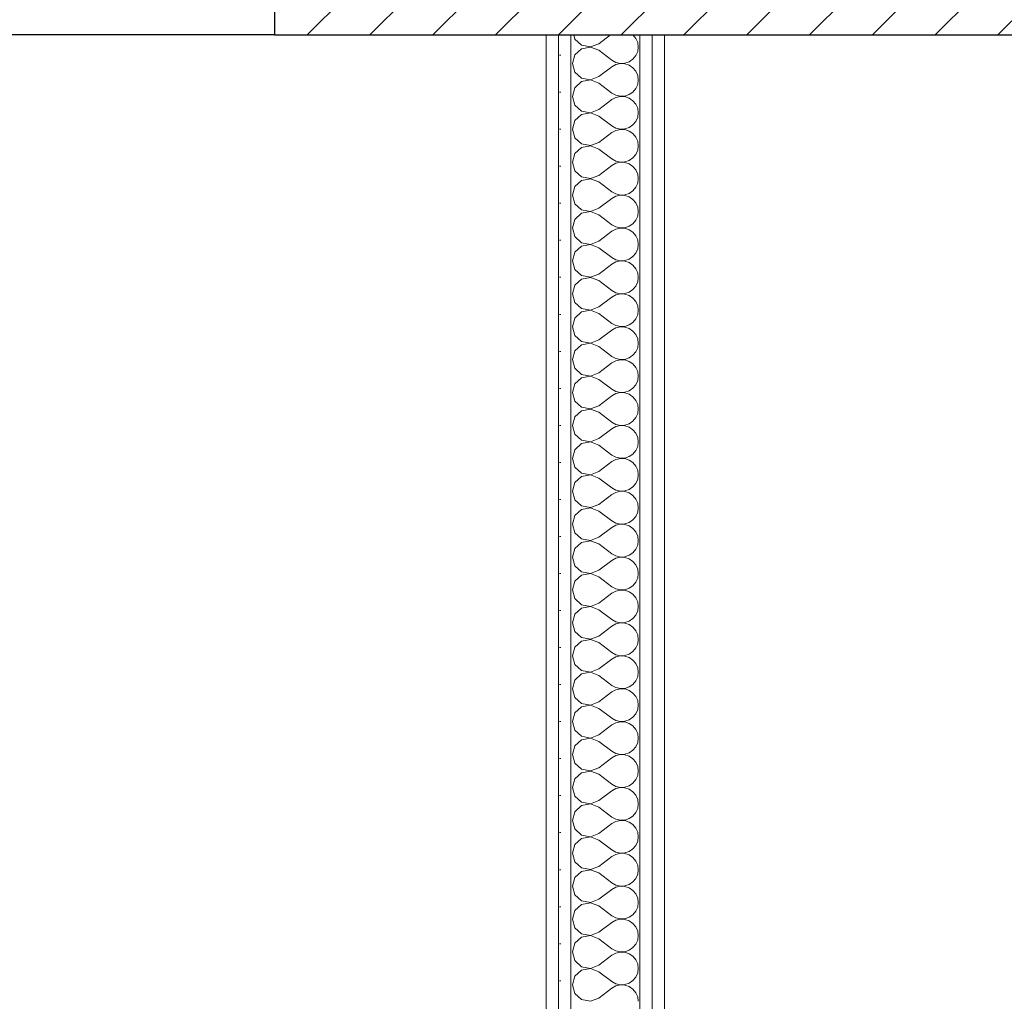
# Model space of a CAD drawing. Header units: millimetres. Extents: x 172139 to 266886, y 89525 to 138225.
# Tile 78 of 94: x 215677 to 216675, y 120167 to 121161. Entities that reach past the tile are written whole.
import ezdxf

# ---------------------------------------------------------------- set-up
doc = ezdxf.new("R2010")
doc.units = ezdxf.units.MM
doc.header["$MEASUREMENT"] = 0
for name, color, linetype in [('KR_INW', 7, 'Continuous'), ('NAPIS_SODON', 7, 'Continuous'), ('Okna ArchiCADa', 7, 'Continuous'), ('ROZBUDOWA_NOWE_DZIAŁOWE', 7, 'Continuous')]:
    doc.layers.add(name, color=color, linetype=linetype)
for name, color, linetype, lineweight in [('KR_INW_Nr_pióra__101', 252, 'Continuous', 5), ('KR_INW_Nr_pióra__27', 7, 'Continuous', 25), ('NAPIS_SODON_Nr_pióra__121', 255, 'Continuous', 0), ('Okna ArchiCADa_Nr_pióra__27', 7, 'Continuous', 25), ('ROZBUDOWA_NOWE_DZIAŁOWE_Nr_pióra__47', 7, 'Continuous', 15), ('STREFA_NOWE_POM_Nr_pióra__121', 255, 'Continuous', 0)]:
    doc.layers.add(name, color=color, linetype=linetype, lineweight=lineweight)
for name, color, linetype, lineweight, true_color in [('Okna ArchiCADa_Nr_pióra__61', 7, 'Continuous', 13, 0x6a6a6a), ('Okna ArchiCADa_Nr_pióra__64', 7, 'Continuous', 13, 0x41c341), ('ROZBUDOWA_NOWE_DZIAŁOWE_Nr_pióra__24', 7, 'Continuous', 15, 0x029e21), ('ROZBUDOWA_NOWE_DZIAŁOWE_Nr_pióra__4', 7, 'Continuous', 13, 0x029e21), ('ROZBUDOWA_NOWE_DZIAŁOWE_Nr_pióra__67', 7, 'Continuous', 13, 0x6a6a6a)]:
    doc.layers.add(name, color=color, linetype=linetype, lineweight=lineweight, true_color=true_color)
pattern_1 = [(0, (0, 0), (0, 37.5), [0, -37.5])]

# ---------------------------------------------------------------- blocks, each defined once
blk = doc.blocks.new('Strop_2', base_point=(188316.02, 115154.11))
at = {"layer": 'NAPIS_SODON_Nr_pióra__121', "linetype": 'Continuous', "flags": 128}
blk.add_lwpolyline([(205315.39, 121145.59), (224463.25, 121145.59), (224463.25, 120284.69), (224843.25, 120284.69), (224843.25, 121525.59), (230445.64, 121525.59), (230445.64, 120284.69), (230445.64, 115394.11), (230442.23, 115394.11), (230443.92, 117003.92), (226438.95, 117009.79), (226379.39, 115221.63), (224893.25, 115252.52), (224893.25, 113397.56), (205242.23, 113397.56)], dxfattribs=at)
blk = doc.blocks.new('Okno dwuskrzydłowe 19')
at = {"layer": 'Okna ArchiCADa_Nr_pióra__64', "linetype": 'Continuous'}
blk.add_line((-562.84, 230), (562.84, 230), dxfattribs=at)
blk = doc.blocks.new('Wnęka sklepiona płasko 19_3')
at = {"layer": 'Okna ArchiCADa_Nr_pióra__27', "linetype": 'Continuous'}
for p, q in [((1278.54, 250), (-1278.54, 250)), ((1278.54, 130), (1278.54, 250))]:
    blk.add_line(p, q, dxfattribs=at)
at = {"layer": 'Okna ArchiCADa_Nr_pióra__61', "linetype": 'Continuous'}
blk.add_line((-1278.54, 250), (1278.54, 250), dxfattribs=at)
blk = doc.blocks.new('Ściana_1', base_point=(179075.09, 121675.59))
at = {"layer": 'KR_INW_Nr_pióra__101', "linetype": 'Continuous'}
h = blk.add_hatch(dxfattribs=at)
h.set_pattern_fill('Cegła_licówka', color=256, style=0, pattern_type=2)
h.set_pattern_definition([(45, (0, 0), (-31.819804, 31.819804), [])])
h.paths.add_polyline_path([(215935.41, 121525.59), (215935.41, 121425.59), (215935.41, 121375.59), (215935.41, 121145.59), (217492.2, 121145.59), (217492.2, 121375.59), (217492.2, 121425.59), (217492.2, 121525.59)])
at = {"layer": 'KR_INW_Nr_pióra__27', "linetype": 'Continuous', "flags": 128}
blk.add_lwpolyline([(215935.41, 121145.59), (217492.2, 121145.59)], dxfattribs=at)
at = {"layer": 'Okna ArchiCADa', "color": 251, "linetype": 'Continuous', "lineweight": 13, "true_color": 0x6a6a6a, "xscale": -1, "zscale": 1000, "rotation": 180}
blk.add_blockref('Wnęka sklepiona płasko 19_3', (214656.87, 121395.59), dxfattribs=at)
at = {"layer": 'Okna ArchiCADa_Nr_pióra__64', "linetype": 'Continuous', "xscale": -1, "zscale": 1000, "rotation": 180}
blk.add_blockref('Okno dwuskrzydłowe 19', (215372.58, 121375.59), dxfattribs=at)
blk = doc.blocks.new('*X452')
at = {"layer": 'ROZBUDOWA_NOWE_DZIAŁOWE_Nr_pióra__4', "linetype": 'Continuous'}
for p, q in [((216238.76, 121145.59), (216239.99, 121141.24)), ((216264.17, 121136.67), (216276.08, 121145.59)), ((216301.68, 121142.1), (216298.78, 121145.59)), ((216239.99, 121141.24), (216246.72, 121135.09)), ((216246.72, 121135.09), (216255.67, 121133.4)), ((216255.67, 121133.27), (216246.72, 121131.57)), ((216255.67, 121133.4), (216264.17, 121136.67)), ((216264.17, 121130), (216255.67, 121133.27)), ((216303.54, 121137.89), (216301.68, 121142.1)), ((216304.17, 121133.33), (216303.54, 121137.89)), ((216303.54, 121128.78), (216304.17, 121133.33)), ((216239.99, 121125.43), (216237.51, 121116.67)), ((216246.72, 121131.57), (216239.99, 121125.43)), ((216264.17, 121130), (216277.51, 121120)), ((216298.75, 121121.03), (216301.68, 121124.57)), ((216301.68, 121124.57), (216303.54, 121128.78)), ((216237.51, 121116.67), (216239.99, 121107.9)), ((216264.17, 121103.33), (216277.51, 121113.33)), ((216277.51, 121120), (216281.53, 121117.77)), ((216281.53, 121115.56), (216277.51, 121113.33)), ((216281.53, 121117.77), (216286.01, 121116.73)), ((216286.01, 121116.6), (216281.53, 121115.56)), ((216286.01, 121116.73), (216290.6, 121116.96)), ((216290.6, 121116.38), (216286.01, 121116.6)), ((216290.6, 121116.96), (216294.96, 121118.43)), ((216294.96, 121114.91), (216290.6, 121116.38)), ((216294.96, 121118.43), (216298.75, 121121.03)), ((216298.75, 121112.3), (216294.96, 121114.91)), ((216239.99, 121107.9), (216246.72, 121101.76)), ((216255.67, 121100.07), (216264.17, 121103.33)), ((216301.68, 121108.76), (216298.75, 121112.3)), ((216303.54, 121104.55), (216301.68, 121108.76)), ((216304.17, 121100), (216303.54, 121104.55)), ((216246.72, 121098.24), (216239.99, 121092.1)), ((216246.72, 121101.76), (216255.67, 121100.07)), ((216255.67, 121099.93), (216246.72, 121098.24)), ((216264.17, 121096.67), (216255.67, 121099.93)), ((216264.17, 121096.67), (216277.51, 121086.67)), ((216301.68, 121091.24), (216303.54, 121095.45)), ((216303.54, 121095.45), (216304.17, 121100)), ((216239.99, 121092.1), (216237.51, 121083.33)), ((216237.51, 121083.33), (216239.99, 121074.57)), ((216277.51, 121086.67), (216281.53, 121084.44)), ((216281.53, 121084.44), (216286.01, 121083.4)), ((216286.01, 121083.27), (216281.53, 121082.23)), ((216286.01, 121083.4), (216290.6, 121083.62)), ((216290.6, 121083.04), (216286.01, 121083.27)), ((216290.6, 121083.62), (216294.96, 121085.09)), ((216294.96, 121081.57), (216290.6, 121083.04)), ((216294.96, 121085.09), (216298.75, 121087.7)), ((216298.75, 121087.7), (216301.68, 121091.24)), ((216239.99, 121074.57), (216246.72, 121068.43)), ((216264.17, 121070), (216277.51, 121080)), ((216281.53, 121082.23), (216277.51, 121080)), ((216298.75, 121078.97), (216294.96, 121081.57)), ((216301.68, 121075.43), (216298.75, 121078.97)), ((216303.54, 121071.22), (216301.68, 121075.43)), ((216246.72, 121064.91), (216239.99, 121058.76)), ((216246.72, 121068.43), (216255.67, 121066.73)), ((216255.67, 121066.6), (216246.72, 121064.91)), ((216255.67, 121066.73), (216264.17, 121070)), ((216264.17, 121063.33), (216255.67, 121066.6)), ((216264.17, 121063.33), (216277.51, 121053.33)), ((216304.17, 121066.67), (216303.54, 121071.22)), ((216303.54, 121062.11), (216304.17, 121066.67)), ((216239.99, 121058.76), (216237.51, 121050)), ((216277.51, 121053.33), (216281.53, 121051.11)), ((216294.96, 121051.76), (216298.75, 121054.36)), ((216298.75, 121054.36), (216301.68, 121057.9)), ((216301.68, 121057.9), (216303.54, 121062.11)), ((216237.51, 121050), (216239.99, 121041.24)), ((216264.17, 121036.67), (216277.51, 121046.67)), ((216281.53, 121048.89), (216277.51, 121046.67)), ((216281.53, 121051.11), (216286.01, 121050.07)), ((216286.01, 121049.93), (216281.53, 121048.89)), ((216286.01, 121050.07), (216290.6, 121050.29)), ((216290.6, 121049.71), (216286.01, 121049.93)), ((216290.6, 121050.29), (216294.96, 121051.76)), ((216294.96, 121048.24), (216290.6, 121049.71)), ((216298.75, 121045.64), (216294.96, 121048.24)), ((216301.68, 121042.1), (216298.75, 121045.64)), ((216239.99, 121041.24), (216246.72, 121035.09)), ((216246.72, 121035.09), (216255.67, 121033.4)), ((216255.67, 121033.27), (216246.72, 121031.57)), ((216255.67, 121033.4), (216264.17, 121036.67)), ((216264.17, 121030), (216255.67, 121033.27)), ((216303.54, 121037.89), (216301.68, 121042.1)), ((216304.17, 121033.33), (216303.54, 121037.89)), ((216303.54, 121028.78), (216304.17, 121033.33)), ((216239.99, 121025.43), (216237.51, 121016.67)), ((216246.72, 121031.57), (216239.99, 121025.43)), ((216264.17, 121030), (216277.51, 121020)), ((216298.75, 121021.03), (216301.68, 121024.57)), ((216301.68, 121024.57), (216303.54, 121028.78)), ((216237.51, 121016.67), (216239.99, 121007.9)), ((216264.17, 121003.33), (216277.51, 121013.33)), ((216277.51, 121020), (216281.53, 121017.77)), ((216281.53, 121015.56), (216277.51, 121013.33)), ((216281.53, 121017.77), (216286.01, 121016.73)), ((216286.01, 121016.6), (216281.53, 121015.56)), ((216286.01, 121016.73), (216290.6, 121016.96)), ((216290.6, 121016.38), (216286.01, 121016.6)), ((216290.6, 121016.96), (216294.96, 121018.43)), ((216294.96, 121014.91), (216290.6, 121016.38)), ((216294.96, 121018.43), (216298.75, 121021.03)), ((216298.75, 121012.3), (216294.96, 121014.91)), ((216239.99, 121007.9), (216246.72, 121001.76)), ((216255.67, 121000.07), (216264.17, 121003.33)), ((216301.68, 121008.76), (216298.75, 121012.3)), ((216303.54, 121004.55), (216301.68, 121008.76)), ((216304.17, 121000), (216303.54, 121004.55)), ((216246.72, 120998.24), (216239.99, 120992.1)), ((216246.72, 121001.76), (216255.67, 121000.07)), ((216255.67, 120999.93), (216246.72, 120998.24)), ((216264.17, 120996.67), (216255.67, 120999.93)), ((216264.17, 120996.67), (216277.51, 120986.67)), ((216301.68, 120991.24), (216303.54, 120995.45)), ((216303.54, 120995.45), (216304.17, 121000)), ((216239.99, 120992.1), (216237.51, 120983.33)), ((216237.51, 120983.33), (216239.99, 120974.57)), ((216277.51, 120986.67), (216281.53, 120984.44)), ((216281.53, 120984.44), (216286.01, 120983.4)), ((216286.01, 120983.27), (216281.53, 120982.23)), ((216286.01, 120983.4), (216290.6, 120983.62)), ((216290.6, 120983.04), (216286.01, 120983.27)), ((216290.6, 120983.62), (216294.96, 120985.09)), ((216294.96, 120981.57), (216290.6, 120983.04)), ((216294.96, 120985.09), (216298.75, 120987.7)), ((216298.75, 120987.7), (216301.68, 120991.24)), ((216239.99, 120974.57), (216246.72, 120968.43)), ((216264.17, 120970), (216277.51, 120980)), ((216281.53, 120982.23), (216277.51, 120980)), ((216298.75, 120978.97), (216294.96, 120981.57)), ((216301.68, 120975.43), (216298.75, 120978.97)), ((216303.54, 120971.22), (216301.68, 120975.43)), ((216246.72, 120964.91), (216239.99, 120958.76)), ((216246.72, 120968.43), (216255.67, 120966.73)), ((216255.67, 120966.6), (216246.72, 120964.91)), ((216255.67, 120966.73), (216264.17, 120970)), ((216264.17, 120963.33), (216255.67, 120966.6)), ((216264.17, 120963.33), (216277.51, 120953.33)), ((216304.17, 120966.67), (216303.54, 120971.22)), ((216303.54, 120962.11), (216304.17, 120966.67)), ((216239.99, 120958.76), (216237.51, 120950)), ((216277.51, 120953.33), (216281.53, 120951.11)), ((216294.96, 120951.76), (216298.75, 120954.36)), ((216298.75, 120954.36), (216301.68, 120957.9)), ((216301.68, 120957.9), (216303.54, 120962.11)), ((216237.51, 120950), (216239.99, 120941.24)), ((216264.17, 120936.67), (216277.51, 120946.67)), ((216281.53, 120948.89), (216277.51, 120946.67)), ((216281.53, 120951.11), (216286.01, 120950.07)), ((216286.01, 120949.93), (216281.53, 120948.89)), ((216286.01, 120950.07), (216290.6, 120950.29)), ((216290.6, 120949.71), (216286.01, 120949.93)), ((216290.6, 120950.29), (216294.96, 120951.76)), ((216294.96, 120948.24), (216290.6, 120949.71)), ((216298.75, 120945.64), (216294.96, 120948.24)), ((216301.68, 120942.1), (216298.75, 120945.64)), ((216239.99, 120941.24), (216246.72, 120935.09)), ((216246.72, 120935.09), (216255.67, 120933.4)), ((216255.67, 120933.27), (216246.72, 120931.57)), ((216255.67, 120933.4), (216264.17, 120936.67)), ((216264.17, 120930), (216255.67, 120933.27)), ((216303.54, 120937.89), (216301.68, 120942.1)), ((216304.17, 120933.33), (216303.54, 120937.89)), ((216303.54, 120928.78), (216304.17, 120933.33)), ((216239.99, 120925.43), (216237.51, 120916.67)), ((216246.72, 120931.57), (216239.99, 120925.43)), ((216264.17, 120930), (216277.51, 120920)), ((216298.75, 120921.03), (216301.68, 120924.57)), ((216301.68, 120924.57), (216303.54, 120928.78)), ((216237.51, 120916.67), (216239.99, 120907.9)), ((216264.17, 120903.33), (216277.51, 120913.33)), ((216277.51, 120920), (216281.53, 120917.77)), ((216281.53, 120915.56), (216277.51, 120913.33)), ((216281.53, 120917.77), (216286.01, 120916.73)), ((216286.01, 120916.6), (216281.53, 120915.56)), ((216286.01, 120916.73), (216290.6, 120916.96)), ((216290.6, 120916.38), (216286.01, 120916.6)), ((216290.6, 120916.96), (216294.96, 120918.43)), ((216294.96, 120914.91), (216290.6, 120916.38)), ((216294.96, 120918.43), (216298.75, 120921.03)), ((216298.75, 120912.3), (216294.96, 120914.91)), ((216239.99, 120907.9), (216246.72, 120901.76)), ((216255.67, 120900.07), (216264.17, 120903.33)), ((216301.68, 120908.76), (216298.75, 120912.3)), ((216303.54, 120904.55), (216301.68, 120908.76)), ((216304.17, 120900), (216303.54, 120904.55)), ((216246.72, 120898.24), (216239.99, 120892.1)), ((216246.72, 120901.76), (216255.67, 120900.07)), ((216255.67, 120899.93), (216246.72, 120898.24)), ((216264.17, 120896.67), (216255.67, 120899.93)), ((216264.17, 120896.67), (216277.51, 120886.67)), ((216301.68, 120891.24), (216303.54, 120895.45)), ((216303.54, 120895.45), (216304.17, 120900)), ((216239.99, 120892.1), (216237.51, 120883.33)), ((216237.51, 120883.33), (216239.99, 120874.57)), ((216277.51, 120886.67), (216281.53, 120884.44)), ((216281.53, 120884.44), (216286.01, 120883.4)), ((216286.01, 120883.27), (216281.53, 120882.23)), ((216286.01, 120883.4), (216290.6, 120883.62)), ((216290.6, 120883.04), (216286.01, 120883.27)), ((216290.6, 120883.62), (216294.96, 120885.09)), ((216294.96, 120881.57), (216290.6, 120883.04)), ((216294.96, 120885.09), (216298.75, 120887.7)), ((216298.75, 120887.7), (216301.68, 120891.24)), ((216239.99, 120874.57), (216246.72, 120868.43)), ((216264.17, 120870), (216277.51, 120880)), ((216281.53, 120882.23), (216277.51, 120880)), ((216298.75, 120878.97), (216294.96, 120881.57)), ((216301.68, 120875.43), (216298.75, 120878.97)), ((216303.54, 120871.22), (216301.68, 120875.43)), ((216246.72, 120864.91), (216239.99, 120858.76)), ((216246.72, 120868.43), (216255.67, 120866.73)), ((216255.67, 120866.6), (216246.72, 120864.91)), ((216255.67, 120866.73), (216264.17, 120870)), ((216264.17, 120863.33), (216255.67, 120866.6)), ((216264.17, 120863.33), (216277.51, 120853.33)), ((216304.17, 120866.67), (216303.54, 120871.22)), ((216303.54, 120862.11), (216304.17, 120866.67)), ((216239.99, 120858.76), (216237.51, 120850)), ((216277.51, 120853.33), (216281.53, 120851.11)), ((216294.96, 120851.76), (216298.75, 120854.36)), ((216298.75, 120854.36), (216301.68, 120857.9)), ((216301.68, 120857.9), (216303.54, 120862.11)), ((216237.51, 120850), (216239.99, 120841.24)), ((216264.17, 120836.67), (216277.51, 120846.67)), ((216281.53, 120848.89), (216277.51, 120846.67)), ((216281.53, 120851.11), (216286.01, 120850.07)), ((216286.01, 120849.93), (216281.53, 120848.89)), ((216286.01, 120850.07), (216290.6, 120850.29)), ((216290.6, 120849.71), (216286.01, 120849.93)), ((216290.6, 120850.29), (216294.96, 120851.76)), ((216294.96, 120848.24), (216290.6, 120849.71)), ((216298.75, 120845.64), (216294.96, 120848.24)), ((216301.68, 120842.1), (216298.75, 120845.64)), ((216239.99, 120841.24), (216246.72, 120835.09)), ((216246.72, 120835.09), (216255.67, 120833.4)), ((216255.67, 120833.27), (216246.72, 120831.57)), ((216255.67, 120833.4), (216264.17, 120836.67)), ((216264.17, 120830), (216255.67, 120833.27)), ((216303.54, 120837.89), (216301.68, 120842.1)), ((216304.17, 120833.33), (216303.54, 120837.89)), ((216303.54, 120828.78), (216304.17, 120833.33)), ((216239.99, 120825.43), (216237.51, 120816.67)), ((216246.72, 120831.57), (216239.99, 120825.43)), ((216264.17, 120830), (216277.51, 120820)), ((216298.75, 120821.03), (216301.68, 120824.57)), ((216301.68, 120824.57), (216303.54, 120828.78)), ((216237.51, 120816.67), (216239.99, 120807.9)), ((216264.17, 120803.33), (216277.51, 120813.33)), ((216277.51, 120820), (216281.53, 120817.77)), ((216281.53, 120815.56), (216277.51, 120813.33)), ((216281.53, 120817.77), (216286.01, 120816.73)), ((216286.01, 120816.6), (216281.53, 120815.56)), ((216286.01, 120816.73), (216290.6, 120816.96)), ((216290.6, 120816.38), (216286.01, 120816.6)), ((216290.6, 120816.96), (216294.96, 120818.43)), ((216294.96, 120814.91), (216290.6, 120816.38)), ((216294.96, 120818.43), (216298.75, 120821.03)), ((216298.75, 120812.3), (216294.96, 120814.91)), ((216239.99, 120807.9), (216246.72, 120801.76)), ((216255.67, 120800.07), (216264.17, 120803.33)), ((216301.68, 120808.76), (216298.75, 120812.3)), ((216303.54, 120804.55), (216301.68, 120808.76)), ((216304.17, 120800), (216303.54, 120804.55)), ((216246.72, 120798.24), (216239.99, 120792.1)), ((216246.72, 120801.76), (216255.67, 120800.07)), ((216255.67, 120799.93), (216246.72, 120798.24)), ((216264.17, 120796.67), (216255.67, 120799.93)), ((216264.17, 120796.67), (216277.51, 120786.67)), ((216301.68, 120791.24), (216303.54, 120795.45)), ((216303.54, 120795.45), (216304.17, 120800)), ((216239.99, 120792.1), (216237.51, 120783.33)), ((216237.51, 120783.33), (216239.99, 120774.57)), ((216277.51, 120786.67), (216281.53, 120784.44)), ((216281.53, 120784.44), (216286.01, 120783.4)), ((216286.01, 120783.27), (216281.53, 120782.23)), ((216286.01, 120783.4), (216290.6, 120783.62)), ((216290.6, 120783.04), (216286.01, 120783.27)), ((216290.6, 120783.62), (216294.96, 120785.09)), ((216294.96, 120785.09), (216298.75, 120787.7)), ((216298.75, 120787.7), (216301.68, 120791.24)), ((216239.99, 120774.57), (216246.72, 120768.43)), ((216264.17, 120770), (216277.51, 120780)), ((216281.53, 120782.23), (216277.51, 120780)), ((216294.96, 120781.57), (216290.6, 120783.04)), ((216298.75, 120778.97), (216294.96, 120781.57)), ((216301.68, 120775.43), (216298.75, 120778.97)), ((216303.54, 120771.22), (216301.68, 120775.43)), ((216246.72, 120764.91), (216239.99, 120758.76)), ((216246.72, 120768.43), (216255.67, 120766.73)), ((216255.67, 120766.6), (216246.72, 120764.91)), ((216255.67, 120766.73), (216264.17, 120770)), ((216264.17, 120763.33), (216255.67, 120766.6)), ((216264.17, 120763.33), (216277.51, 120753.33)), ((216304.17, 120766.67), (216303.54, 120771.22)), ((216303.54, 120762.11), (216304.17, 120766.67)), ((216239.99, 120758.76), (216237.51, 120750)), ((216277.51, 120753.33), (216281.53, 120751.11)), ((216294.96, 120751.76), (216298.75, 120754.36)), ((216298.75, 120754.36), (216301.68, 120757.9)), ((216301.68, 120757.9), (216303.54, 120762.11)), ((216237.51, 120750), (216239.99, 120741.24)), ((216264.17, 120736.67), (216277.51, 120746.67)), ((216281.53, 120748.89), (216277.51, 120746.67)), ((216281.53, 120751.11), (216286.01, 120750.07)), ((216286.01, 120749.93), (216281.53, 120748.89)), ((216286.01, 120750.07), (216290.6, 120750.29)), ((216290.6, 120749.71), (216286.01, 120749.93)), ((216290.6, 120750.29), (216294.96, 120751.76)), ((216294.96, 120748.24), (216290.6, 120749.71)), ((216298.75, 120745.64), (216294.96, 120748.24)), ((216301.68, 120742.1), (216298.75, 120745.64)), ((216239.99, 120741.24), (216246.72, 120735.09)), ((216246.72, 120735.09), (216255.67, 120733.4)), ((216255.67, 120733.27), (216246.72, 120731.57)), ((216255.67, 120733.4), (216264.17, 120736.67)), ((216264.17, 120730), (216255.67, 120733.27)), ((216303.54, 120737.89), (216301.68, 120742.1)), ((216304.17, 120733.33), (216303.54, 120737.89)), ((216303.54, 120728.78), (216304.17, 120733.33)), ((216239.99, 120725.43), (216237.51, 120716.67)), ((216246.72, 120731.57), (216239.99, 120725.43)), ((216264.17, 120730), (216277.51, 120720)), ((216298.75, 120721.03), (216301.68, 120724.57)), ((216301.68, 120724.57), (216303.54, 120728.78)), ((216237.51, 120716.67), (216239.99, 120707.9)), ((216264.17, 120703.33), (216277.51, 120713.33)), ((216277.51, 120720), (216281.53, 120717.77)), ((216281.53, 120715.56), (216277.51, 120713.33)), ((216281.53, 120717.77), (216286.01, 120716.73)), ((216286.01, 120716.6), (216281.53, 120715.56)), ((216286.01, 120716.73), (216290.6, 120716.96)), ((216290.6, 120716.38), (216286.01, 120716.6)), ((216290.6, 120716.96), (216294.96, 120718.43)), ((216294.96, 120714.91), (216290.6, 120716.38)), ((216294.96, 120718.43), (216298.75, 120721.03)), ((216298.75, 120712.3), (216294.96, 120714.91)), ((216239.99, 120707.9), (216246.72, 120701.76)), ((216255.67, 120700.07), (216264.17, 120703.33)), ((216301.68, 120708.76), (216298.75, 120712.3)), ((216303.54, 120704.55), (216301.68, 120708.76)), ((216304.17, 120700), (216303.54, 120704.55)), ((216246.72, 120698.24), (216239.99, 120692.1)), ((216246.72, 120701.76), (216255.67, 120700.07)), ((216255.67, 120699.93), (216246.72, 120698.24)), ((216264.17, 120696.67), (216255.67, 120699.93)), ((216264.17, 120696.67), (216277.51, 120686.67)), ((216301.68, 120691.24), (216303.54, 120695.45)), ((216303.54, 120695.45), (216304.17, 120700)), ((216239.99, 120692.1), (216237.51, 120683.33)), ((216237.51, 120683.33), (216239.99, 120674.57)), ((216277.51, 120686.67), (216281.53, 120684.44)), ((216281.53, 120684.44), (216286.01, 120683.4)), ((216286.01, 120683.4), (216290.6, 120683.62)), ((216290.6, 120683.62), (216294.96, 120685.09)), ((216294.96, 120685.09), (216298.75, 120687.7)), ((216298.75, 120687.7), (216301.68, 120691.24)), ((216239.99, 120674.57), (216246.72, 120668.43)), ((216264.17, 120670), (216277.51, 120680)), ((216281.53, 120682.23), (216277.51, 120680)), ((216286.01, 120683.27), (216281.53, 120682.23)), ((216290.6, 120683.04), (216286.01, 120683.27)), ((216294.96, 120681.57), (216290.6, 120683.04)), ((216298.75, 120678.97), (216294.96, 120681.57)), ((216301.68, 120675.43), (216298.75, 120678.97)), ((216303.54, 120671.22), (216301.68, 120675.43)), ((216246.72, 120664.91), (216239.99, 120658.76)), ((216246.72, 120668.43), (216255.67, 120666.73)), ((216255.67, 120666.6), (216246.72, 120664.91)), ((216255.67, 120666.73), (216264.17, 120670)), ((216264.17, 120663.33), (216255.67, 120666.6)), ((216264.17, 120663.33), (216277.51, 120653.33)), ((216304.17, 120666.67), (216303.54, 120671.22)), ((216303.54, 120662.11), (216304.17, 120666.67)), ((216239.99, 120658.76), (216237.51, 120650)), ((216277.51, 120653.33), (216281.53, 120651.11)), ((216294.96, 120651.76), (216298.75, 120654.36)), ((216298.75, 120654.36), (216301.68, 120657.9)), ((216301.68, 120657.9), (216303.54, 120662.11)), ((216237.51, 120650), (216239.99, 120641.24)), ((216264.17, 120636.67), (216277.51, 120646.67)), ((216281.53, 120648.89), (216277.51, 120646.67)), ((216281.53, 120651.11), (216286.01, 120650.07)), ((216286.01, 120649.93), (216281.53, 120648.89)), ((216286.01, 120650.07), (216290.6, 120650.29)), ((216290.6, 120649.71), (216286.01, 120649.93)), ((216290.6, 120650.29), (216294.96, 120651.76)), ((216294.96, 120648.24), (216290.6, 120649.71)), ((216298.75, 120645.64), (216294.96, 120648.24)), ((216301.68, 120642.1), (216298.75, 120645.64)), ((216239.99, 120641.24), (216246.72, 120635.09)), ((216246.72, 120635.09), (216255.67, 120633.4)), ((216255.67, 120633.4), (216264.17, 120636.67)), ((216303.54, 120637.89), (216301.68, 120642.1)), ((216304.17, 120633.33), (216303.54, 120637.89)), ((216239.99, 120625.43), (216237.51, 120616.67)), ((216246.72, 120631.57), (216239.99, 120625.43)), ((216255.67, 120633.27), (216246.72, 120631.57)), ((216264.17, 120630), (216255.67, 120633.27)), ((216264.17, 120630), (216277.51, 120620)), ((216298.75, 120621.03), (216301.68, 120624.57)), ((216301.68, 120624.57), (216303.54, 120628.78)), ((216303.54, 120628.78), (216304.17, 120633.33)), ((216237.51, 120616.67), (216239.99, 120607.9)), ((216277.51, 120620), (216281.53, 120617.77)), ((216281.53, 120615.56), (216277.51, 120613.33)), ((216281.53, 120617.77), (216286.01, 120616.73)), ((216286.01, 120616.6), (216281.53, 120615.56)), ((216286.01, 120616.73), (216290.6, 120616.96)), ((216290.6, 120616.38), (216286.01, 120616.6)), ((216290.6, 120616.96), (216294.96, 120618.43)), ((216294.96, 120614.91), (216290.6, 120616.38)), ((216294.96, 120618.43), (216298.75, 120621.03)), ((216298.75, 120612.3), (216294.96, 120614.91)), ((216239.99, 120607.9), (216246.72, 120601.76)), ((216264.17, 120603.33), (216277.51, 120613.33)), ((216301.68, 120608.76), (216298.75, 120612.3)), ((216303.54, 120604.55), (216301.68, 120608.76)), ((216304.17, 120600), (216303.54, 120604.55)), ((216246.72, 120598.24), (216239.99, 120592.1)), ((216246.72, 120601.76), (216255.67, 120600.07)), ((216255.67, 120599.93), (216246.72, 120598.24)), ((216255.67, 120600.07), (216264.17, 120603.33)), ((216264.17, 120596.67), (216255.67, 120599.93)), ((216264.17, 120596.67), (216277.51, 120586.67)), ((216301.68, 120591.24), (216303.54, 120595.45)), ((216303.54, 120595.45), (216304.17, 120600)), ((216239.99, 120592.1), (216237.51, 120583.33)), ((216277.51, 120586.67), (216281.53, 120584.44)), ((216281.53, 120584.44), (216286.01, 120583.4)), ((216286.01, 120583.4), (216290.6, 120583.62)), ((216290.6, 120583.62), (216294.96, 120585.09)), ((216294.96, 120585.09), (216298.75, 120587.7)), ((216298.75, 120587.7), (216301.68, 120591.24)), ((216237.51, 120583.33), (216239.99, 120574.57)), ((216239.99, 120574.57), (216246.72, 120568.43)), ((216264.17, 120570), (216277.51, 120580)), ((216281.53, 120582.23), (216277.51, 120580)), ((216286.01, 120583.27), (216281.53, 120582.23)), ((216290.6, 120583.04), (216286.01, 120583.27)), ((216294.96, 120581.57), (216290.6, 120583.04)), ((216298.75, 120578.97), (216294.96, 120581.57)), ((216301.68, 120575.43), (216298.75, 120578.97)), ((216303.54, 120571.22), (216301.68, 120575.43)), ((216246.72, 120564.91), (216239.99, 120558.76)), ((216246.72, 120568.43), (216255.67, 120566.73)), ((216255.67, 120566.6), (216246.72, 120564.91)), ((216255.67, 120566.73), (216264.17, 120570)), ((216264.17, 120563.33), (216255.67, 120566.6)), ((216304.17, 120566.67), (216303.54, 120571.22)), ((216303.54, 120562.11), (216304.17, 120566.67)), ((216239.99, 120558.76), (216237.51, 120550)), ((216264.17, 120563.33), (216277.51, 120553.33)), ((216294.96, 120551.76), (216298.75, 120554.36)), ((216298.75, 120554.36), (216301.68, 120557.9)), ((216301.68, 120557.9), (216303.54, 120562.11)), ((216237.51, 120550), (216239.99, 120541.24)), ((216264.17, 120536.67), (216277.51, 120546.67)), ((216277.51, 120553.33), (216281.53, 120551.11)), ((216281.53, 120548.89), (216277.51, 120546.67)), ((216281.53, 120551.11), (216286.01, 120550.07)), ((216286.01, 120549.93), (216281.53, 120548.89)), ((216286.01, 120550.07), (216290.6, 120550.29)), ((216290.6, 120549.71), (216286.01, 120549.93)), ((216290.6, 120550.29), (216294.96, 120551.76)), ((216294.96, 120548.24), (216290.6, 120549.71)), ((216298.75, 120545.64), (216294.96, 120548.24)), ((216301.68, 120542.1), (216298.75, 120545.64)), ((216239.99, 120541.24), (216246.72, 120535.09)), ((216246.72, 120535.09), (216255.67, 120533.4)), ((216255.67, 120533.4), (216264.17, 120536.67)), ((216303.54, 120537.89), (216301.68, 120542.1)), ((216304.17, 120533.33), (216303.54, 120537.89)), ((216239.99, 120525.43), (216237.51, 120516.67)), ((216246.72, 120531.57), (216239.99, 120525.43)), ((216255.67, 120533.27), (216246.72, 120531.57)), ((216264.17, 120530), (216255.67, 120533.27)), ((216264.17, 120530), (216277.51, 120520)), ((216298.75, 120521.03), (216301.68, 120524.57)), ((216301.68, 120524.57), (216303.54, 120528.78)), ((216303.54, 120528.78), (216304.17, 120533.33)), ((216237.51, 120516.67), (216239.99, 120507.9)), ((216277.51, 120520), (216281.53, 120517.77)), ((216281.53, 120515.56), (216277.51, 120513.33)), ((216281.53, 120517.77), (216286.01, 120516.73)), ((216286.01, 120516.6), (216281.53, 120515.56)), ((216286.01, 120516.73), (216290.6, 120516.96)), ((216290.6, 120516.38), (216286.01, 120516.6)), ((216290.6, 120516.96), (216294.96, 120518.43)), ((216294.96, 120514.91), (216290.6, 120516.38)), ((216294.96, 120518.43), (216298.75, 120521.03)), ((216298.75, 120512.3), (216294.96, 120514.91)), ((216239.99, 120507.9), (216246.72, 120501.76)), ((216264.17, 120503.33), (216277.51, 120513.33)), ((216301.68, 120508.76), (216298.75, 120512.3)), ((216303.54, 120504.55), (216301.68, 120508.76)), ((216304.17, 120500), (216303.54, 120504.55)), ((216246.72, 120498.24), (216239.99, 120492.1)), ((216246.72, 120501.76), (216255.67, 120500.07)), ((216255.67, 120499.93), (216246.72, 120498.24)), ((216255.67, 120500.07), (216264.17, 120503.33)), ((216264.17, 120496.67), (216255.67, 120499.93)), ((216264.17, 120496.67), (216277.51, 120486.67)), ((216301.68, 120491.24), (216303.54, 120495.45)), ((216303.54, 120495.45), (216304.17, 120500)), ((216239.99, 120492.1), (216237.51, 120483.33)), ((216277.51, 120486.67), (216281.53, 120484.44)), ((216281.53, 120484.44), (216286.01, 120483.4)), ((216290.6, 120483.62), (216294.96, 120485.09)), ((216294.96, 120485.09), (216298.75, 120487.7)), ((216298.75, 120487.7), (216301.68, 120491.24)), ((216237.51, 120483.33), (216239.99, 120474.57)), ((216239.99, 120474.57), (216246.72, 120468.43)), ((216264.17, 120470), (216277.51, 120480)), ((216281.53, 120482.23), (216277.51, 120480)), ((216286.01, 120483.27), (216281.53, 120482.23)), ((216286.01, 120483.4), (216290.6, 120483.62)), ((216290.6, 120483.04), (216286.01, 120483.27)), ((216294.96, 120481.57), (216290.6, 120483.04)), ((216298.75, 120478.97), (216294.96, 120481.57)), ((216301.68, 120475.43), (216298.75, 120478.97)), ((216303.54, 120471.22), (216301.68, 120475.43)), ((216246.72, 120464.91), (216239.99, 120458.76)), ((216246.72, 120468.43), (216255.67, 120466.73)), ((216255.67, 120466.6), (216246.72, 120464.91)), ((216255.67, 120466.73), (216264.17, 120470)), ((216264.17, 120463.33), (216255.67, 120466.6)), ((216304.17, 120466.67), (216303.54, 120471.22)), ((216303.54, 120462.11), (216304.17, 120466.67)), ((216239.99, 120458.76), (216237.51, 120450)), ((216264.17, 120463.33), (216277.51, 120453.33)), ((216294.96, 120451.76), (216298.75, 120454.36)), ((216298.75, 120454.36), (216301.68, 120457.9)), ((216301.68, 120457.9), (216303.54, 120462.11)), ((216237.51, 120450), (216239.99, 120441.24)), ((216264.17, 120436.67), (216277.51, 120446.67)), ((216277.51, 120453.33), (216281.53, 120451.11)), ((216281.53, 120448.89), (216277.51, 120446.67)), ((216281.53, 120451.11), (216286.01, 120450.07)), ((216286.01, 120449.93), (216281.53, 120448.89)), ((216286.01, 120450.07), (216290.6, 120450.29)), ((216290.6, 120449.71), (216286.01, 120449.93)), ((216290.6, 120450.29), (216294.96, 120451.76)), ((216294.96, 120448.24), (216290.6, 120449.71)), ((216298.75, 120445.64), (216294.96, 120448.24)), ((216301.68, 120442.1), (216298.75, 120445.64)), ((216239.99, 120441.24), (216246.72, 120435.09)), ((216246.72, 120435.09), (216255.67, 120433.4)), ((216255.67, 120433.4), (216264.17, 120436.67)), ((216303.54, 120437.89), (216301.68, 120442.1)), ((216304.17, 120433.33), (216303.54, 120437.89)), ((216239.99, 120425.43), (216237.51, 120416.67)), ((216246.72, 120431.57), (216239.99, 120425.43)), ((216255.67, 120433.27), (216246.72, 120431.57)), ((216264.17, 120430), (216255.67, 120433.27)), ((216264.17, 120430), (216277.51, 120420)), ((216298.75, 120421.03), (216301.68, 120424.57)), ((216301.68, 120424.57), (216303.54, 120428.78)), ((216303.54, 120428.78), (216304.17, 120433.33)), ((216237.51, 120416.67), (216239.99, 120407.9)), ((216277.51, 120420), (216281.53, 120417.77)), ((216281.53, 120415.56), (216277.51, 120413.33)), ((216281.53, 120417.77), (216286.01, 120416.73)), ((216286.01, 120416.6), (216281.53, 120415.56)), ((216286.01, 120416.73), (216290.6, 120416.96)), ((216290.6, 120416.38), (216286.01, 120416.6)), ((216290.6, 120416.96), (216294.96, 120418.43)), ((216294.96, 120414.91), (216290.6, 120416.38)), ((216294.96, 120418.43), (216298.75, 120421.03)), ((216298.75, 120412.3), (216294.96, 120414.91)), ((216239.99, 120407.9), (216246.72, 120401.76)), ((216264.17, 120403.33), (216277.51, 120413.33)), ((216301.68, 120408.76), (216298.75, 120412.3)), ((216303.54, 120404.55), (216301.68, 120408.76)), ((216304.17, 120400), (216303.54, 120404.55)), ((216246.72, 120398.24), (216239.99, 120392.1)), ((216246.72, 120401.76), (216255.67, 120400.07)), ((216255.67, 120399.93), (216246.72, 120398.24)), ((216255.67, 120400.07), (216264.17, 120403.33)), ((216264.17, 120396.67), (216255.67, 120399.93)), ((216264.17, 120396.67), (216277.51, 120386.67)), ((216301.68, 120391.24), (216303.54, 120395.45)), ((216303.54, 120395.45), (216304.17, 120400)), ((216239.99, 120392.1), (216237.51, 120383.33)), ((216277.51, 120386.67), (216281.53, 120384.44)), ((216281.53, 120384.44), (216286.01, 120383.4)), ((216290.6, 120383.62), (216294.96, 120385.09)), ((216294.96, 120385.09), (216298.75, 120387.7)), ((216298.75, 120387.7), (216301.68, 120391.24)), ((216237.51, 120383.33), (216239.99, 120374.57)), ((216239.99, 120374.57), (216246.72, 120368.43)), ((216264.17, 120370), (216277.51, 120380)), ((216281.53, 120382.23), (216277.51, 120380)), ((216286.01, 120383.27), (216281.53, 120382.23)), ((216286.01, 120383.4), (216290.6, 120383.62)), ((216290.6, 120383.04), (216286.01, 120383.27)), ((216294.96, 120381.57), (216290.6, 120383.04)), ((216298.75, 120378.97), (216294.96, 120381.57)), ((216301.68, 120375.43), (216298.75, 120378.97)), ((216303.54, 120371.22), (216301.68, 120375.43)), ((216246.72, 120364.91), (216239.99, 120358.76)), ((216246.72, 120368.43), (216255.67, 120366.73)), ((216255.67, 120366.6), (216246.72, 120364.91)), ((216255.67, 120366.73), (216264.17, 120370)), ((216264.17, 120363.33), (216255.67, 120366.6)), ((216304.17, 120366.67), (216303.54, 120371.22)), ((216303.54, 120362.11), (216304.17, 120366.67)), ((216239.99, 120358.76), (216237.51, 120350)), ((216264.17, 120363.33), (216277.51, 120353.33)), ((216294.96, 120351.76), (216298.75, 120354.36)), ((216298.75, 120354.36), (216301.68, 120357.9)), ((216301.68, 120357.9), (216303.54, 120362.11)), ((216237.51, 120350), (216239.99, 120341.24)), ((216264.17, 120336.67), (216277.51, 120346.67)), ((216277.51, 120353.33), (216281.53, 120351.11)), ((216281.53, 120348.89), (216277.51, 120346.67)), ((216281.53, 120351.11), (216286.01, 120350.07)), ((216286.01, 120349.93), (216281.53, 120348.89)), ((216286.01, 120350.07), (216290.6, 120350.29)), ((216290.6, 120349.71), (216286.01, 120349.93)), ((216290.6, 120350.29), (216294.96, 120351.76)), ((216294.96, 120348.24), (216290.6, 120349.71)), ((216298.75, 120345.64), (216294.96, 120348.24)), ((216301.68, 120342.1), (216298.75, 120345.64)), ((216239.99, 120341.24), (216246.72, 120335.09)), ((216246.72, 120335.09), (216255.67, 120333.4)), ((216255.67, 120333.4), (216264.17, 120336.67)), ((216303.54, 120337.89), (216301.68, 120342.1)), ((216304.17, 120333.33), (216303.54, 120337.89)), ((216239.99, 120325.43), (216237.51, 120316.67)), ((216246.72, 120331.57), (216239.99, 120325.43)), ((216255.67, 120333.27), (216246.72, 120331.57)), ((216264.17, 120330), (216255.67, 120333.27)), ((216264.17, 120330), (216277.51, 120320)), ((216298.75, 120321.03), (216301.68, 120324.57)), ((216301.68, 120324.57), (216303.54, 120328.78)), ((216303.54, 120328.78), (216304.17, 120333.33)), ((216237.51, 120316.67), (216239.99, 120307.9)), ((216277.51, 120320), (216281.53, 120317.77)), ((216281.53, 120315.56), (216277.51, 120313.33)), ((216281.53, 120317.77), (216286.01, 120316.73)), ((216286.01, 120316.6), (216281.53, 120315.56)), ((216286.01, 120316.73), (216290.6, 120316.96)), ((216290.6, 120316.38), (216286.01, 120316.6)), ((216290.6, 120316.96), (216294.96, 120318.43)), ((216294.96, 120314.91), (216290.6, 120316.38)), ((216294.96, 120318.43), (216298.75, 120321.03)), ((216298.75, 120312.3), (216294.96, 120314.91)), ((216239.99, 120307.9), (216246.72, 120301.76)), ((216264.17, 120303.33), (216277.51, 120313.33)), ((216301.68, 120308.76), (216298.75, 120312.3)), ((216303.54, 120304.55), (216301.68, 120308.76)), ((216304.17, 120300), (216303.54, 120304.55)), ((216246.72, 120298.24), (216239.99, 120292.1)), ((216246.72, 120301.76), (216255.67, 120300.07)), ((216255.67, 120299.93), (216246.72, 120298.24)), ((216255.67, 120300.07), (216264.17, 120303.33)), ((216264.17, 120296.67), (216255.67, 120299.93)), ((216264.17, 120296.67), (216277.51, 120286.67)), ((216301.68, 120291.24), (216303.54, 120295.45)), ((216303.54, 120295.45), (216304.17, 120300)), ((216239.99, 120292.1), (216237.51, 120283.33)), ((216277.51, 120286.67), (216281.53, 120284.44)), ((216281.53, 120284.44), (216286.01, 120283.4)), ((216290.6, 120283.62), (216294.96, 120285.09)), ((216294.96, 120285.09), (216298.75, 120287.7)), ((216298.75, 120287.7), (216301.68, 120291.24)), ((216237.51, 120283.33), (216239.99, 120274.57)), ((216239.99, 120274.57), (216246.72, 120268.43)), ((216264.17, 120270), (216277.51, 120280)), ((216281.53, 120282.23), (216277.51, 120280)), ((216286.01, 120283.27), (216281.53, 120282.23)), ((216286.01, 120283.4), (216290.6, 120283.62)), ((216290.6, 120283.04), (216286.01, 120283.27)), ((216294.96, 120281.57), (216290.6, 120283.04)), ((216298.75, 120278.97), (216294.96, 120281.57)), ((216301.68, 120275.43), (216298.75, 120278.97)), ((216303.54, 120271.22), (216301.68, 120275.43)), ((216246.72, 120264.91), (216239.99, 120258.76)), ((216246.72, 120268.43), (216255.67, 120266.73)), ((216255.67, 120266.6), (216246.72, 120264.91)), ((216255.67, 120266.73), (216264.17, 120270)), ((216264.17, 120263.33), (216255.67, 120266.6)), ((216304.17, 120266.67), (216303.54, 120271.22)), ((216303.54, 120262.11), (216304.17, 120266.67)), ((216239.99, 120258.76), (216237.51, 120250)), ((216264.17, 120263.33), (216277.51, 120253.33)), ((216294.96, 120251.76), (216298.75, 120254.36)), ((216298.75, 120254.36), (216301.68, 120257.9)), ((216301.68, 120257.9), (216303.54, 120262.11)), ((216237.51, 120250), (216239.99, 120241.24)), ((216264.17, 120236.67), (216277.51, 120246.67)), ((216277.51, 120253.33), (216281.53, 120251.11)), ((216281.53, 120248.89), (216277.51, 120246.67)), ((216281.53, 120251.11), (216286.01, 120250.07)), ((216286.01, 120249.93), (216281.53, 120248.89)), ((216286.01, 120250.07), (216290.6, 120250.29)), ((216290.6, 120249.71), (216286.01, 120249.93)), ((216290.6, 120250.29), (216294.96, 120251.76)), ((216294.96, 120248.24), (216290.6, 120249.71)), ((216298.75, 120245.64), (216294.96, 120248.24)), ((216301.68, 120242.1), (216298.75, 120245.64)), ((216239.99, 120241.24), (216246.72, 120235.09)), ((216246.72, 120235.09), (216255.67, 120233.4)), ((216255.67, 120233.4), (216264.17, 120236.67)), ((216303.54, 120237.89), (216301.68, 120242.1)), ((216304.17, 120233.33), (216303.54, 120237.89)), ((216239.99, 120225.43), (216237.51, 120216.67)), ((216246.72, 120231.57), (216239.99, 120225.43)), ((216255.67, 120233.27), (216246.72, 120231.57)), ((216264.17, 120230), (216255.67, 120233.27)), ((216264.17, 120230), (216277.51, 120220)), ((216298.75, 120221.03), (216301.68, 120224.57)), ((216301.68, 120224.57), (216303.54, 120228.78)), ((216303.54, 120228.78), (216304.17, 120233.33)), ((216237.51, 120216.67), (216239.99, 120207.9)), ((216277.51, 120220), (216281.53, 120217.77)), ((216281.53, 120215.56), (216277.51, 120213.33)), ((216281.53, 120217.77), (216286.01, 120216.73)), ((216286.01, 120216.6), (216281.53, 120215.56)), ((216286.01, 120216.73), (216290.6, 120216.96)), ((216290.6, 120216.38), (216286.01, 120216.6)), ((216290.6, 120216.96), (216294.96, 120218.43)), ((216294.96, 120214.91), (216290.6, 120216.38)), ((216294.96, 120218.43), (216298.75, 120221.03)), ((216298.75, 120212.3), (216294.96, 120214.91)), ((216239.99, 120207.9), (216246.72, 120201.76)), ((216264.17, 120203.33), (216277.51, 120213.33)), ((216301.68, 120208.76), (216298.75, 120212.3)), ((216303.54, 120204.55), (216301.68, 120208.76)), ((216304.17, 120200), (216303.54, 120204.55)), ((216246.72, 120198.24), (216239.99, 120192.1)), ((216246.72, 120201.76), (216255.67, 120200.07)), ((216255.67, 120199.93), (216246.72, 120198.24)), ((216255.67, 120200.07), (216264.17, 120203.33)), ((216264.17, 120196.67), (216255.67, 120199.93)), ((216264.17, 120196.67), (216277.51, 120186.67)), ((216301.68, 120191.24), (216303.54, 120195.45)), ((216303.54, 120195.45), (216304.17, 120200)), ((216239.99, 120192.1), (216237.51, 120183.33)), ((216277.51, 120186.67), (216281.53, 120184.44)), ((216281.53, 120184.44), (216286.01, 120183.4)), ((216290.6, 120183.62), (216294.96, 120185.09)), ((216294.96, 120185.09), (216298.75, 120187.7)), ((216298.75, 120187.7), (216301.68, 120191.24)), ((216237.51, 120183.33), (216239.99, 120174.57)), ((216239.99, 120174.57), (216246.72, 120168.43)), ((216264.17, 120170), (216277.51, 120180)), ((216281.53, 120182.23), (216277.51, 120180)), ((216286.01, 120183.27), (216281.53, 120182.23)), ((216286.01, 120183.4), (216290.6, 120183.62)), ((216290.6, 120183.04), (216286.01, 120183.27)), ((216294.96, 120181.57), (216290.6, 120183.04)), ((216298.75, 120178.97), (216294.96, 120181.57)), ((216301.68, 120175.43), (216298.75, 120178.97)), ((216303.54, 120171.22), (216301.68, 120175.43)), ((216246.72, 120168.43), (216255.67, 120166.73)), ((216255.67, 120166.73), (216264.17, 120170)), ((216304.17, 120166.67), (216303.54, 120171.22))]:
    blk.add_line(p, q, dxfattribs=at)
blk = doc.blocks.new('Ściana_121', base_point=(216210.84, 115862.46))
at = {"layer": 'ROZBUDOWA_NOWE_DZIAŁOWE_Nr_pióra__24', "linetype": 'Continuous'}
h = blk.add_hatch(dxfattribs=at)
h.set_pattern_fill('Gips', color=256, style=0, pattern_type=2)
h.set_pattern_definition(pattern_1)
h.paths.add_polyline_path([(216223.34, 121145.59), (216210.84, 121145.59), (216210.84, 119121.89), (216223.34, 119121.89)])
h = blk.add_hatch(dxfattribs=at)
h.set_pattern_fill('Gips', color=256, style=0, pattern_type=2)
h.set_pattern_definition(pattern_1)
h.paths.add_polyline_path([(216235.84, 121145.59), (216223.34, 121145.59), (216223.34, 119121.89), (216235.84, 119121.89)])
h = blk.add_hatch(dxfattribs=at)
h.set_pattern_fill('Gips', color=256, style=0, pattern_type=2)
h.set_pattern_definition(pattern_1)
h.paths.add_polyline_path([(216318.34, 121145.59), (216305.84, 121145.59), (216305.84, 119121.89), (216318.34, 119121.89)])
h = blk.add_hatch(dxfattribs=at)
h.set_pattern_fill('Gips', color=256, style=0, pattern_type=2)
h.set_pattern_definition(pattern_1)
h.paths.add_polyline_path([(216318.34, 119121.89), (216330.84, 119121.89), (216330.84, 121145.59), (216318.34, 121145.59)])
at = {"layer": 'ROZBUDOWA_NOWE_DZIAŁOWE_Nr_pióra__47', "linetype": 'Continuous', "flags": 128}
for points in [[(216330.84, 121145.59), (216210.84, 121145.59)], [(216210.84, 121145.59), (216210.84, 119121.89)], [(216330.84, 119121.89), (216330.84, 121145.59)]]:
    blk.add_lwpolyline(points, dxfattribs=at)
at = {"layer": 'ROZBUDOWA_NOWE_DZIAŁOWE_Nr_pióra__67', "linetype": 'Continuous'}
for p, q in [((216223.34, 121145.59), (216223.34, 119121.89)), ((216235.84, 121145.59), (216235.84, 119121.89)), ((216305.84, 119121.89), (216305.84, 121145.59)), ((216318.34, 119121.89), (216318.34, 121145.59))]:
    blk.add_line(p, q, dxfattribs=at)
at = {"layer": 'ROZBUDOWA_NOWE_DZIAŁOWE'}
blk.add_blockref('*X452', (0, 0), dxfattribs=at)

msp = doc.modelspace()

# ---------------------------------------------------------------- linework, layer by layer
at = {"layer": 'STREFA_NOWE_POM_Nr_pióra__121', "linetype": 'Continuous', "flags": 128}
for points in [[(216210.84, 119674.66), (216210.84, 121145.59), (212316.49, 121145.59), (212316.49, 117206.76), (216210.84, 117206.76)], [(216330.84, 115862.46), (216785.78, 115846.9), (216797.38, 115586.76), (220688.06, 115586.76), (220678.85, 116587.44), (221330.11, 116604.73), (221330.11, 121137.96), (216330.84, 121145.59)]]:
    msp.add_lwpolyline(points, close=True, dxfattribs=at)

# ---------------------------------------------------------------- block references
at = {"layer": 'KR_INW'}
msp.add_blockref('Ściana_1', (179075.09, 121675.59), dxfattribs=at)
at = {"layer": 'NAPIS_SODON', "color": 255, "linetype": 'Continuous', "lineweight": 0}
msp.add_blockref('Strop_2', (188316.02, 115154.11), dxfattribs=at)
at = {"layer": 'ROZBUDOWA_NOWE_DZIAŁOWE'}
msp.add_blockref('Ściana_121', (216210.84, 115862.46), dxfattribs=at)

doc.saveas('drawing.dxf')
